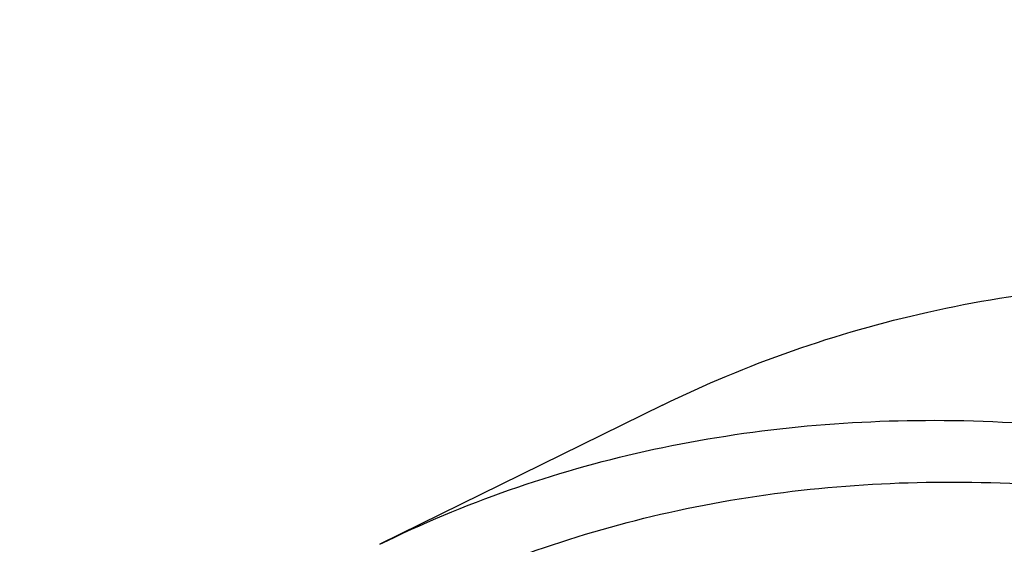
# Model space of a CAD drawing. Header units: millimetres. Extents: x 146 to 697, y 409 to 764.
# Tile 138 of 162: x 611.6 to 614.12, y 650.13 to 651.48. Entities that reach past the tile are written whole.
import ezdxf

# ---------------------------------------------------------------- set-up
doc = ezdxf.new("R2010")
doc.units = ezdxf.units.MM
doc.header["$LTSCALE"] = 65.395
doc.layers.get('0').update_dxf_attribs({"linetype": 'CONTINUOUS'})
for name, color, linetype in [('SP223_018_00_new_view_4_BL38', 7, 'CONTINUOUS'), ('SP223_021_00_new_view_4_BL33', 7, 'CONTINUOUS'), ('SP223_022_00_new_view_4_BL34', 7, 'CONTINUOUS')]:
    doc.layers.add(name, color=color, linetype=linetype)

# ---------------------------------------------------------------- blocks, each defined once
blk = doc.blocks.new('TC-9820353_3D')
at = {"layer": 'SP223_018_00_new_view_4_BL38', "color": 7, "linetype": 'Continuous'}
blk.add_open_spline([(-3.5576, 9.8336), (-3.403, 10.3189), (-3.0202, 11.2261), (-2.1756, 12.3817), (-1.1055, 13.2237), (0.1523, 13.7113), (1.5438, 13.8279), (2.7452, 13.6266), (3.7241, 13.3046), (4.7591, 12.8519), (5.5037, 12.4017), (5.986, 12.0628)], degree=3, knots=[0, 0, 0, 0, 0.129761, 0.248756, 0.360965, 0.471937, 0.587541, 0.712506, 0.779538, 0.849796, 1, 1, 1, 1], dxfattribs=at)
at = {"layer": 'SP223_021_00_new_view_4_BL33', "color": 7, "linetype": 'Continuous'}
blk.add_line((3.2459, 10.4902), (2.5228, 10.1341), dxfattribs=at)
for points in [[(3.2459, 10.4902), (3.4608, 10.596), (3.9267, 10.7585), (4.6805, 10.8345), (5.4776, 10.7465), (6.6175, 10.4032), (8.0543, 9.5594), (9.6185, 8.078), (10.9815, 6.2001), (12.0394, 4.0675), (12.7126, 1.844), (12.879, 0.3312), (12.8717, -0.3941)], [(2.5228, 10.1341), (2.7377, 10.24), (3.2036, 10.4024), (3.9574, 10.4784), (4.7545, 10.3904), (5.8944, 10.0471), (7.3312, 9.2034), (8.8954, 7.722), (10.2584, 5.844), (11.3163, 3.7114), (11.9895, 1.4879), (12.1559, -0.0249), (12.1486, -0.7502)], [(2.5975, 9.9825), (2.8081, 10.0862), (3.2647, 10.2455), (4.0036, 10.32), (4.7848, 10.2337), (5.902, 9.8972), (7.3102, 9.0703), (8.8434, 7.6183), (10.1792, 5.7777), (11.2161, 3.6875), (11.8759, 1.5082), (12.0391, 0.0255), (12.0319, -0.6854)]]:
    blk.add_open_spline(points, degree=3, knots=[0, 0, 0, 0, 0.043638, 0.088845, 0.13692, 0.188739, 0.304698, 0.436303, 0.57876, 0.725156, 0.867887, 1, 1, 1, 1], dxfattribs=at)
at = {"layer": 'SP223_022_00_new_view_4_BL34', "color": 7, "linetype": 'Continuous'}
for points, knots in [([(-9.2899, 10.168), (-8.9446, 10.3475), (-8.1945, 10.6268), (-6.9749, 10.7727), (-5.6824, 10.6493), (-3.8305, 10.1154), (-1.4907, 8.7659), (1.0594, 6.3749), (3.2843, 3.3308), (5.0128, -0.1336), (6.1137, -3.7499), (6.3862, -6.2116), (6.3744, -7.3919)], [0, 0, 0, 0, 0.043649, 0.088752, 0.136656, 0.188282, 0.303914, 0.435393, 0.577942, 0.724587, 0.867618, 1, 1, 1, 1]), ([(-9.2887, 10.1281), (-8.9317, 10.2613), (-8.166, 10.4476), (-6.9518, 10.469), (-5.6804, 10.2414), (-3.8778, 9.5921), (-1.6292, 8.1619), (0.8068, 5.7471), (2.9165, 2.7429), (4.5466, -0.6338), (5.5805, -4.1366), (5.8345, -6.5137), (5.823, -7.6539)], [0, 0, 0, 0, 0.043733, 0.089515, 0.138428, 0.19115, 0.308568, 0.440675, 0.582643, 0.727849, 0.869127, 1, 1, 1, 1])]:
    blk.add_open_spline(points, degree=3, knots=knots, dxfattribs=at)

msp = doc.modelspace()

# ---------------------------------------------------------------- block references
msp.add_blockref('TC-9820353_3D', (610, 640))

doc.saveas('drawing.dxf')
